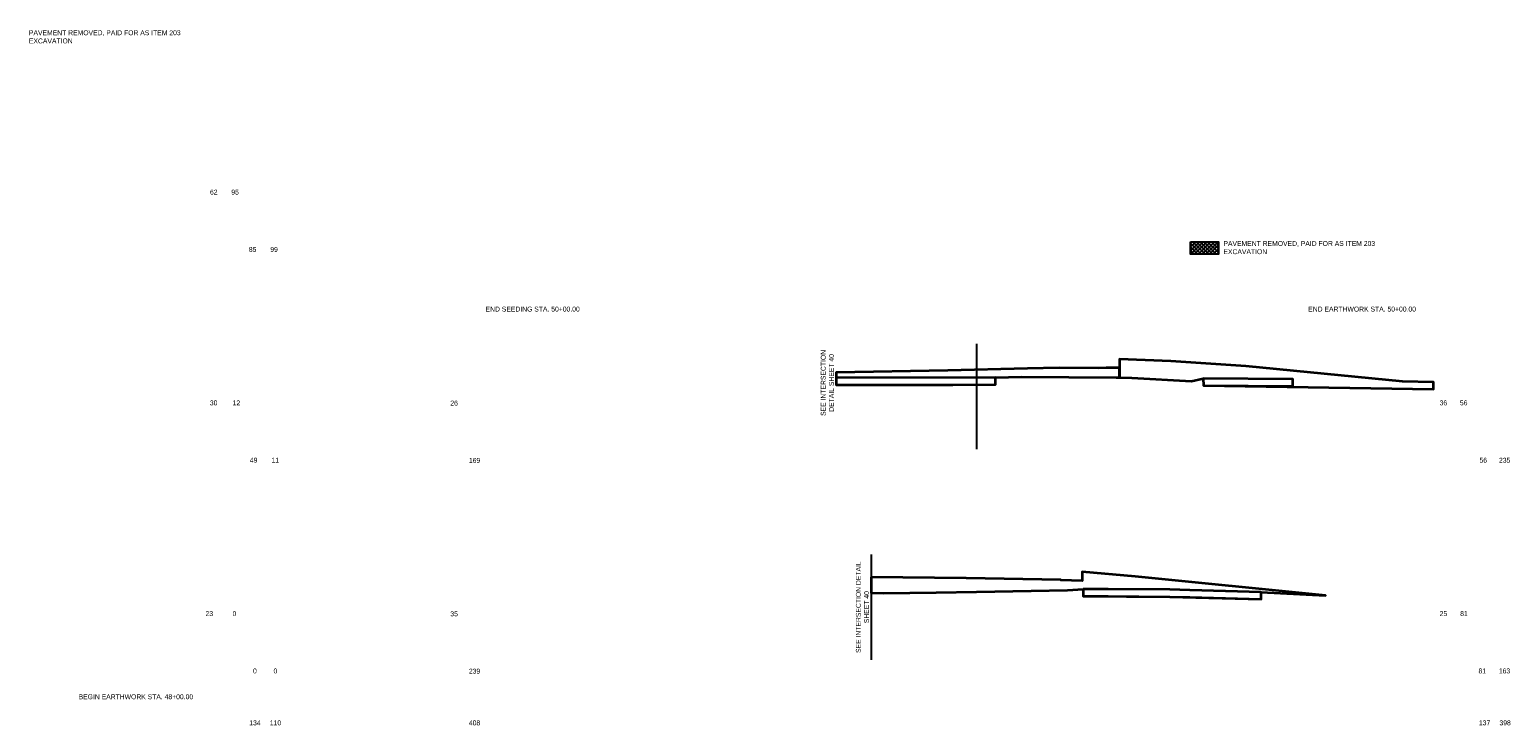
# Model space of a CAD drawing. Header units: feet. Extents: x 2296963 to 2298207, y 574586 to 575596.
# Tile 5 of 5: x 2297986 to 2298197, y 574679 to 574778. Entities that reach past the tile are written whole.
import ezdxf
from ezdxf.enums import TextEntityAlignment as Align

# ---------------------------------------------------------------- set-up
doc = ezdxf.new("R2010")
doc.units = ezdxf.units.FT
doc.header["$LTSCALE"] = 5
doc.header["$MEASUREMENT"] = 0
doc.layers.add('SC_Scratch5', color=7, linetype='Continuous', plot=False)
for name, color, linetype in [('SH_Data', 7, 'Continuous'), ('SH_Text', 7, 'Continuous'), ('TX_P_5', 7, 'Continuous'), ('XS_P_Annotation', 7, 'Continuous'), ('XS_P_Undercut', 230, 'Continuous')]:
    doc.layers.add(name, color=color, linetype=linetype)
doc.layers.add('VL_Cut_Volume', color=3, linetype='Continuous', lineweight=35, true_color=0x00ff00, plot=False)
doc.layers.add('VL_Fill_Volume', color=5, linetype='Continuous', lineweight=35, true_color=0x0000ff, plot=False)
doc.styles.add('Slanted-Normal', font='font31.shx', dxfattribs={"height": 0.14})

msp = doc.modelspace()

# ---------------------------------------------------------------- hatches: boundary and pattern name
at = {"layer": 'XS_P_Undercut'}
h = msp.add_hatch(dxfattribs=at)
h.set_pattern_fill('ANSI37', color=256, scale=3)
h.set_pattern_definition([(45, (158.6337, 42.46532), (-0.265165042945, 0.265165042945), []), (135, (158.6337, 42.46532), (-0.265165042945, -0.265165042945), [])])
h.paths.add_polyline_path([(2298155.28, 574747.87), (2298151.28, 574747.87), (2298151.28, 574746.12), (2298155.28, 574746.12)])

# ---------------------------------------------------------------- linework, layer by layer
at = {"layer": 'SC_Scratch5', "flags": 128}
msp.add_lwpolyline([(2298136.02, 574698.41), (2298136.03, 574697.41), (2298139.56, 574697.39), (2298148.34, 574697.34), (2298151.2, 574697.26), (2298161.32, 574696.97), (2298161.34, 574697.97), (2298151.2, 574698.26), (2298146.06, 574698.35), (2298139.55, 574698.39)], close=True, dxfattribs=at)
at = {"layer": 'SH_Data'}
for p, q in [((2298120.85, 574733.35), (2298120.85, 574718.35)), ((2298105.85, 574703.35), (2298105.85, 574688.35))]:
    msp.add_line(p, q, dxfattribs=at)
at = {"layer": 'SH_Text', "flags": 128}
msp.add_lwpolyline([(2298151.28, 574747.87), (2298155.28, 574747.87), (2298155.28, 574746.12), (2298151.28, 574746.12)], close=True, dxfattribs=at)
at = {"layer": 'VL_Cut_Volume', "flags": 128}
for points in [[(2298100.85, 574728.5), (2298100.85, 574727.5), (2298123.53, 574727.53), (2298123.55, 574728.53)], [(2298153.11, 574728.38), (2298153.12, 574727.38), (2298165.85, 574727.3), (2298165.85, 574728.3)], [(2298136.02, 574698.41), (2298136.03, 574697.41), (2298139.56, 574697.39), (2298148.34, 574697.34), (2298151.2, 574697.26), (2298161.32, 574696.97), (2298161.34, 574697.97), (2298151.2, 574698.26), (2298148.34, 574698.34), (2298139.55, 574698.39)]]:
    msp.add_lwpolyline(points, close=True, dxfattribs=at)
at = {"layer": 'VL_Fill_Volume', "flags": 128}
for points in [[(2298141.17, 574728.53), (2298142.95, 574728.5), (2298151.44, 574728), (2298153.11, 574728.38), (2298153.12, 574727.38), (2298185.85, 574726.87), (2298185.85, 574727.87), (2298181.45, 574727.98), (2298159.17, 574730.16), (2298148.49, 574730.86), (2298141.18, 574731.14)], [(2298100.86, 574727.5), (2298117.44, 574727.51), (2298123.53, 574727.53), (2298123.55, 574728.53), (2298127.22, 574728.62), (2298140.69, 574728.54), (2298141.17, 574728.53), (2298141.18, 574729.92), (2298139.28, 574729.93), (2298138.25, 574729.86), (2298132.6, 574729.94), (2298128.09, 574729.8), (2298116.73, 574729.52), (2298100.85, 574729.26)], [(2298105.85, 574700.13), (2298105.85, 574697.91), (2298107.61, 574697.86), (2298115.07, 574697.94), (2298120.85, 574698.03), (2298128.6, 574698.18), (2298133.76, 574698.28), (2298136.02, 574698.41), (2298136.03, 574697.41), (2298148.34, 574697.34), (2298161.32, 574696.97), (2298161.34, 574697.97), (2298170.52, 574697.51), (2298143.4, 574700.23), (2298135.85, 574700.86), (2298135.85, 574699.6), (2298132.85, 574699.71), (2298132.85, 574699.75), (2298119.37, 574699.98)]]:
    msp.add_lwpolyline(points, close=True, dxfattribs=at)

# ---------------------------------------------------------------- texts
at = {"layer": 'SH_Text', "style": 'Slanted-Normal'}
for s, p in [('62', (2298011.74, 574754.58)), ('95', (2298014.77, 574754.58)), ('85', (2298017.27, 574746.42)), ('99', (2298020.32, 574746.42)), ('30', (2298011.72, 574724.58)), ('12', (2298014.96, 574724.58)), ('36', (2298186.74, 574724.58)), ('56', (2298189.63, 574724.58)), ('49', (2298017.41, 574716.42)), ('11', (2298020.49, 574716.42)), ('56', (2298192.41, 574716.42)), ('235', (2298195.19, 574716.42)), ('23', (2298011.1, 574694.58)), ('0', (2298014.95, 574694.58)), ('25', (2298186.74, 574694.58)), ('81', (2298189.66, 574694.58)), ('0', (2298017.86, 574686.42)), ('0', (2298020.78, 574686.42)), ('81', (2298192.27, 574686.42)), ('163', (2298195.17, 574686.42))]:
    msp.add_text(s, height=0.7, dxfattribs=at).set_placement(p)
at = {"layer": 'SH_Text', "char_height": 0.7, "width": 22.0111, "attachment_point": 4, "style": 'Slanted-Normal'}
for insert in [(2297985.97, 574777.03), (2298155.97, 574747.03)]:
    msp.add_mtext('PAVEMENT REMOVED, PAID FOR AS ITEM 203 EXCAVATION', dxfattribs=dict(at, insert=insert))
at = {"layer": 'TX_P_5', "char_height": 0.7, "attachment_point": 5, "rotation": 90, "style": 'Slanted-Normal'}
for insert, width in [((2298099.6, 574727.77), 11.6463), ((2298104.6, 574695.85), 13.3436)]:
    msp.add_mtext('SEE INTERSECTION DETAIL SHEET 40', dxfattribs=dict(at, insert=insert, width=width))
at = {"layer": 'XS_P_Annotation', "style": 'Slanted-Normal'}
for s, p in [('END SEEDING STA. 50+00.00', (2298050.96, 574738.28)), ('END EARTHWORK STA. 50+00.00', (2298168.04, 574738.28)), ('BEGIN EARTHWORK STA. 48+00.00', (2297993.04, 574683.09))]:
    msp.add_text(s, height=0.7, dxfattribs=at).set_placement(p, align=Align.MIDDLE_LEFT)
for s, p in [('26', (2298046.48, 574724.9)), ('169', (2298049.39, 574716.74)), ('35', (2298046.48, 574694.9)), ('239', (2298049.39, 574686.74)), ('134', (2298018.14, 574679.38)), ('110', (2298021.06, 574679.38)), ('408', (2298049.39, 574679.38)), ('137', (2298193.14, 574679.38)), ('398', (2298196.06, 574679.38))]:
    msp.add_text(s, height=0.7, dxfattribs=at).set_placement(p, align=Align.MIDDLE_CENTER)

doc.saveas('drawing.dxf')
